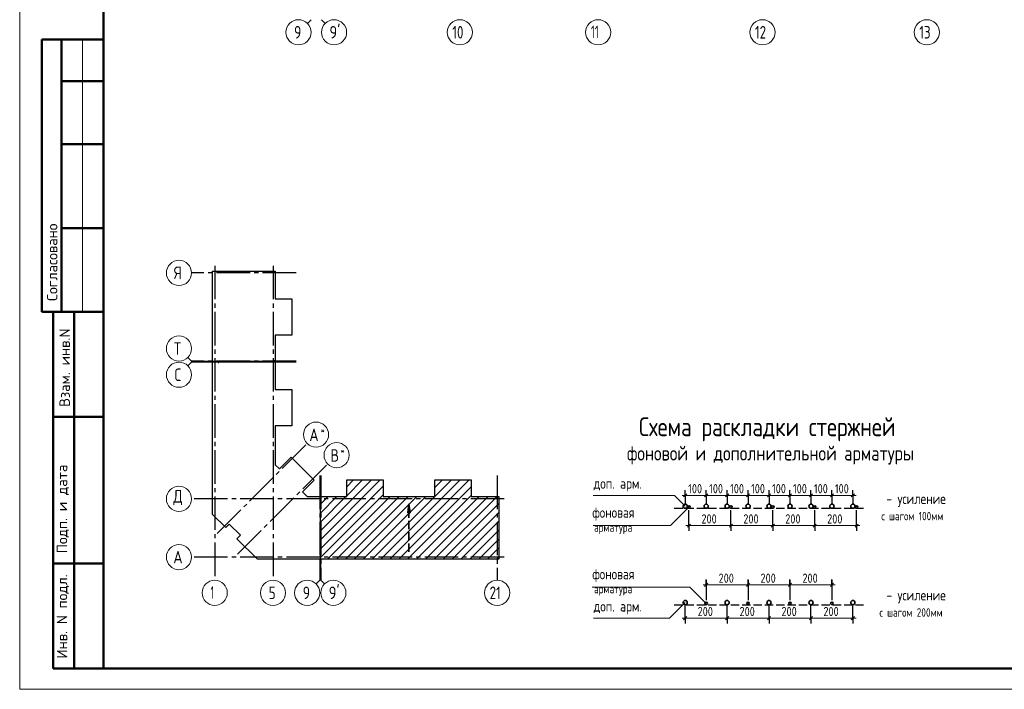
# Model space of a CAD drawing. Header units: millimetres. Extents: x 0 to 61017, y 0 to 42000.
# Tile 1 of 21: x 0 to 23489, y 0 to 15970. Entities that reach past the tile are written whole.
import ezdxf

# ---------------------------------------------------------------- set-up
doc = ezdxf.new("R2010")
doc.units = ezdxf.units.MM
doc.linetypes.add('______2', pattern=[270, 200, -70])
doc.linetypes.add('______5', pattern=[1100, 800, -100, 100, -100])
for name, color, linetype, lineweight in [('Standard', 7, 'Continuous', 25), ('Оси', 40, '______5', 18), ('Примечания', 7, 'Continuous', 25)]:
    doc.layers.add(name, color=color, linetype=linetype, lineweight=lineweight)
doc.styles.add('GOST 2.304-81', font='txt')
doc.styles.add('ISOCPEUR', font='txt')

msp = doc.modelspace()

# ---------------------------------------------------------------- hatches: boundary and pattern name
at = {"layer": 'Примечания', "linetype": 'Continuous', "lineweight": 35, "transparency": 33554687}
msp.add_hatch(color=7, dxfattribs=at).paths.add_polyline_path([(9317, 4210), (9287, 4420), (9257, 4210)])

# ---------------------------------------------------------------- linework, layer by layer
at = {"layer": 'Standard', "color": 7, "linetype": 'Continuous', "lineweight": 13, "transparency": 33554687}
for p, q in [((6950, 15970), (6862, 15882)), ((7200, 15970), (7288, 15882)), ((1500, 15500), (1500, 9000)), ((4100, 7827), (4012, 7915)), ((4100, 7802), (4012, 7714)), ((4100, 7827), (4600, 7827)), ((4100, 7802), (4600, 7802)), ((7158, 2600), (7158, 3100)), ((7183, 2600), (7183, 3100)), ((7158, 2600), (7070, 2512)), ((7183, 2600), (7271, 2512))]:
    msp.add_line(p, q, dxfattribs=at)
at = {"layer": 'Standard', "color": 7, "linetype": 'Continuous', "lineweight": 50, "transparency": 33554687}
for p, q in [((2000, 15500), (527, 15500)), ((527, 15500), (527, 9000)), ((527, 15500), (527, 9000)), ((1000, 15500), (1000, 9000)), ((2000, 14500), (1000, 14500)), ((2000, 13000), (1000, 13000)), ((2000, 11000), (1000, 11000)), ((0, 9000), (6, 9000)), ((527, 9000), (2000, 9000)), ((800, 500), (800, 9000)), ((800, 500), (800, 9000)), ((1300, 500), (1300, 9000)), ((800, 6500), (2000, 6500)), ((800, 3000), (2000, 3000)), ((2000, 500), (800, 500))]:
    msp.add_line(p, q, dxfattribs=at)
at = {"layer": 'Standard', "color": 7, "linetype": 'Continuous', "lineweight": 35, "transparency": 33554687}
for p, q in [((7173, 3564), (8602, 4993)), ((7173, 3776), (8390, 4993)), ((7801, 4617), (8177, 4993)), ((7801, 4829), (7965, 4993)), ((8618, 3100), (10511, 4993)), ((8830, 3100), (10723, 4993)), ((9905, 4599), (10299, 4993)), ((9905, 4811), (10087, 4993)), ((7173, 3352), (8669, 4848)), ((9042, 3100), (10773, 4831)), ((7173, 3140), (8669, 4636)), ((7173, 4413), (7356, 4596)), ((7173, 3989), (7780, 4596)), ((7173, 4201), (7568, 4596)), ((7345, 3100), (8841, 4596)), ((7557, 3100), (9053, 4596)), ((7769, 3100), (9265, 4596)), ((7981, 3100), (9477, 4596)), ((8194, 3100), (9690, 4596)), ((8406, 3100), (9902, 4596)), ((9254, 3100), (10773, 4619)), ((9466, 3100), (10962, 4596)), ((9678, 3100), (11174, 4596)), ((9891, 3100), (11387, 4596)), ((10103, 3100), (11434, 4431)), ((10315, 3100), (11434, 4219)), ((10527, 3100), (11434, 4007)), ((10739, 3100), (11434, 3795)), ((10951, 3100), (11434, 3583)), ((11163, 3100), (11434, 3371)), ((11376, 3100), (11434, 3158))]:
    msp.add_line(p, q, dxfattribs=at)
at = {"layer": 'Standard', "color": 7, "linetype": 'Continuous', "lineweight": 13, "transparency": 33554687}
msp.add_lwpolyline([(0, 0), (59400, 0), (59400, 42000), (0, 42000), (0, 0)], close=True, dxfattribs=at)
at = {"layer": 'Standard', "color": 7, "linetype": 'Continuous', "lineweight": 50, "transparency": 33554687}
msp.add_lwpolyline([(2000, 41500), (58900, 41500), (58900, 500), (2000, 500), (2000, 41500)], close=True, dxfattribs=at)
at = {"layer": 'Standard', "color": 7, "linetype": 'Continuous', "lineweight": 25, "transparency": 33554687}
for points in [[(4600, 7817), (4600, 9974), (6096, 9974), (6096, 9313), (6493, 9313), (6493, 8445), (6096, 8445), (6096, 7817), (6078, 7817), (6078, 7837), (6063, 7837), (6063, 7817), (4600, 7817)], [(4600, 4357), (4600, 7812), (4738, 7812), (4738, 7792), (4753, 7792), (4753, 7812), (6096, 7812), (6096, 7149), (6493, 7149), (6493, 6281), (6096, 6281), (6096, 5355), (6194, 5257), (6475, 5538), (7024, 4989), (6743, 4708), (6855, 4596), (7168, 4596), (7168, 3100), (5670, 3100), (5182, 3588), (5267, 3673), (4999, 3941), (4914, 3856), (4600, 4170), (4600, 4357)], [(7173, 3100), (7173, 4563), (7193, 4563), (7193, 4578), (7173, 4578), (7173, 4596), (7801, 4596), (7801, 4993), (8669, 4993), (8669, 4596), (9287, 4596), (9905, 4596), (9905, 4993), (10773, 4993), (10773, 4596), (11434, 4596), (11434, 3100), (9287, 3100), (7173, 3100)]]:
    msp.add_lwpolyline(points, dxfattribs=at)
at = {"layer": 'Оси', "color": 8, "linetype": '______5', "lineweight": -3, "transparency": 33554687}
for p, q in [((4653, 10101), (4653, 2600)), ((6043, 10101), (6043, 2600)), ((6596, 9931), (4100, 9931)), ((6596, 7827), (4100, 7827)), ((6596, 7802), (4100, 7802)), ((4708, 3712), (6858, 5862)), ((5198, 3222), (7348, 5372)), ((7158, 5096), (7158, 2600)), ((7183, 5096), (7183, 2600)), ((11391, 5096), (11391, 2600)), ((11561, 4543), (4100, 4543)), ((11561, 4543), (4100, 4543)), ((11561, 3153), (4100, 3153))]:
    msp.add_line(p, q, dxfattribs=at)
at = {"layer": 'Оси', "color": 7, "linetype": 'Continuous', "lineweight": 13, "transparency": 33554687}
for centre in [(6650, 15670), (7500, 15670), (10500, 15670), (13800, 15670), (17720, 15670), (21640, 15670), (3800, 9931), (3800, 8127), (3800, 7502), (7070, 6074), (7560, 5584), (3800, 4543), (3800, 4543), (3800, 3153), (4653, 2300), (6043, 2300), (6858, 2300), (7483, 2300), (11391, 2300)]:
    msp.add_circle(centre, 300, dxfattribs=at)
at = {"layer": 'Примечания', "color": 253, "linetype": 'Continuous', "lineweight": -3, "true_color": 0xa0a0a0, "transparency": 33554687}
for p, q in [((15876, 4625), (15876, 4750)), ((16376, 4625), (16376, 4750)), ((16876, 4625), (16876, 4750)), ((17376, 4625), (17376, 4750)), ((17876, 4625), (17876, 4750)), ((18376, 4625), (18376, 4750)), ((18876, 4625), (18876, 4750)), ((19376, 4625), (19376, 4750)), ((19876, 4625), (19876, 4750)), ((15876, 4625), (15876, 4500)), ((15876, 4625), (15876, 4442)), ((16376, 4625), (16376, 4500)), ((16376, 4625), (16376, 4442)), ((16876, 4625), (16876, 4500)), ((16876, 4625), (16876, 4442)), ((17376, 4625), (17376, 4500)), ((17376, 4625), (17376, 4442)), ((17876, 4625), (17876, 4500)), ((17876, 4625), (17876, 4442)), ((18376, 4625), (18376, 4500)), ((18376, 4625), (18376, 4442)), ((18876, 4625), (18876, 4500)), ((18876, 4625), (18876, 4442)), ((19376, 4625), (19376, 4500)), ((19376, 4625), (19376, 4442)), ((19876, 4625), (19876, 4500)), ((19876, 4625), (19876, 4442)), ((15966, 3904), (15966, 4272)), ((19966, 3904), (19966, 4272)), ((15966, 3904), (15966, 4029)), ((16966, 3904), (16966, 4029)), ((17966, 3904), (17966, 4029)), ((18966, 3904), (18966, 4029)), ((19966, 3904), (19966, 4029)), ((15966, 3904), (15966, 3779)), ((16966, 3904), (16966, 3779)), ((17966, 3904), (17966, 3779)), ((18966, 3904), (18966, 3779)), ((19966, 3904), (19966, 3779)), ((16376, 2490), (16376, 2615)), ((16376, 2609), (16376, 2148)), ((17376, 2490), (17376, 2615)), ((17376, 2609), (17376, 2148)), ((18376, 2490), (18376, 2615)), ((18376, 2609), (18376, 2148)), ((19376, 2490), (19376, 2615)), ((19376, 2609), (19376, 2148)), ((16376, 2490), (16376, 2365)), ((16376, 2490), (16376, 2123)), ((17376, 2490), (17376, 2365)), ((17376, 2490), (17376, 2123)), ((18376, 2490), (18376, 2365)), ((18376, 2490), (18376, 2123)), ((19376, 2490), (19376, 2365)), ((19376, 2490), (19376, 2123)), ((15876, 1696), (15876, 1993)), ((19876, 1696), (19876, 1993)), ((15876, 1696), (15876, 1821)), ((15876, 1696), (15876, 1571)), ((16876, 1696), (16876, 1821)), ((16876, 1696), (16876, 1571)), ((17876, 1696), (17876, 1821)), ((17876, 1696), (17876, 1571)), ((18876, 1696), (18876, 1821)), ((18876, 1696), (18876, 1571)), ((19876, 1696), (19876, 1821)), ((19876, 1696), (19876, 1571))]:
    msp.add_line(p, q, dxfattribs=at)
at = {"layer": 'Примечания', "color": 7, "linetype": 'Continuous', "lineweight": 13, "transparency": 33554687}
for p, q in [((15876, 4625), (15801, 4625)), ((15876, 4625), (16376, 4625)), ((16376, 4625), (16876, 4625)), ((16876, 4625), (17376, 4625)), ((17376, 4625), (17876, 4625)), ((17876, 4625), (18376, 4625)), ((18376, 4625), (18876, 4625)), ((18876, 4625), (19376, 4625)), ((19376, 4625), (19876, 4625)), ((19876, 4625), (19951, 4625)), ((15966, 3904), (15891, 3904)), ((15966, 3904), (16966, 3904)), ((16966, 3904), (17966, 3904)), ((17966, 3904), (18966, 3904)), ((18966, 3904), (19966, 3904)), ((19966, 3904), (20041, 3904)), ((16376, 2490), (16301, 2490)), ((16376, 2490), (17376, 2490)), ((17376, 2490), (18376, 2490)), ((18376, 2490), (19376, 2490)), ((19376, 2490), (19451, 2490)), ((15876, 1696), (15801, 1696)), ((15876, 1696), (16876, 1696)), ((16876, 1696), (17876, 1696)), ((17876, 1696), (18876, 1696)), ((18876, 1696), (19876, 1696)), ((19876, 1696), (19951, 1696))]:
    msp.add_line(p, q, dxfattribs=at)
at = {"layer": 'Примечания', "color": 7, "linetype": 'Continuous', "lineweight": 25, "transparency": 33554687}
for p, q in [((15839, 4587), (15914, 4662)), ((16339, 4587), (16414, 4662)), ((16839, 4587), (16914, 4662)), ((17339, 4587), (17414, 4662)), ((17839, 4587), (17914, 4662)), ((18339, 4587), (18414, 4662)), ((18839, 4587), (18914, 4662)), ((19339, 4587), (19414, 4662)), ((19839, 4587), (19914, 4662)), ((15929, 3867), (16004, 3942)), ((16929, 3867), (17004, 3942)), ((17929, 3867), (18004, 3942)), ((18929, 3867), (19004, 3942)), ((19929, 3867), (20004, 3942)), ((16339, 2453), (16414, 2528)), ((17339, 2453), (17414, 2528)), ((18339, 2453), (18414, 2528)), ((19339, 2453), (19414, 2528)), ((15839, 1658), (15914, 1733)), ((16839, 1658), (16914, 1733)), ((17839, 1658), (17914, 1733)), ((18839, 1658), (18914, 1733)), ((19839, 1658), (19914, 1733))]:
    msp.add_line(p, q, dxfattribs=at)
at = {"layer": 'Примечания', "color": 7, "linetype": 'Continuous', "lineweight": 35, "transparency": 33554687}
for p, q in [((9287, 4420), (9257, 4210)), ((9287, 4420), (9287, 4420)), ((9287, 4420), (9287, 4420)), ((9287, 4420), (9287, 4420)), ((9317, 4210), (9287, 4420)), ((9257, 4210), (9317, 4210)), ((9287, 4210), (9287, 4195))]:
    msp.add_line(p, q, dxfattribs=at)
at = {"layer": 'Примечания', "color": 7, "linetype": '______2', "lineweight": 35, "transparency": 33554687}
msp.add_line((9287, 3280), (9287, 4420), dxfattribs=at)
at = {"layer": 'Примечания', "color": 8, "linetype": '______2', "lineweight": -3, "true_color": 0x737373, "transparency": 33554687}
for p, q in [((15616, 4317), (20126, 4317)), ((15616, 2018), (20126, 2018))]:
    msp.add_line(p, q, dxfattribs=at)
at = {"layer": 'Примечания', "color": 7, "linetype": 'Continuous', "lineweight": 13, "transparency": 33554687}
for points in [[(13683, 4625), (15618, 4625), (15876, 4367)], [(15966, 4347), (15524, 3904), (13683, 3904)], [(16376, 2048), (15988, 2436), (13660, 2436)], [(15876, 2068), (15504, 1696), (13691, 1696)]]:
    msp.add_lwpolyline(points, dxfattribs=at)
at = {"layer": 'Примечания', "color": 253, "linetype": 'Continuous', "lineweight": -3, "true_color": 0xa0a0a0, "transparency": 33554687}
for points in [[(16966, 3904), (16966, 3921), (16966, 3921), (16966, 3921), (16966, 3921), (16966, 3921), (16966, 3921), (16966, 4272)], [(17966, 3904), (17966, 3921), (17966, 3921), (17966, 3921), (17966, 3921), (17966, 4272)], [(18966, 3904), (18966, 3921), (18966, 3921), (18966, 4272)], [(16876, 1696), (16876, 1713), (16876, 1713), (16876, 1713), (16876, 1713), (16876, 1713), (16876, 1713), (16876, 1993)], [(17876, 1696), (17876, 1713), (17876, 1713), (17876, 1713), (17876, 1713), (17876, 1993)], [(18876, 1696), (18876, 1713), (18876, 1713), (18876, 1993)]]:
    msp.add_lwpolyline(points, dxfattribs=at)
at = {"layer": 'Примечания', "color": 7, "linetype": 'Continuous', "lineweight": 35, "transparency": 33554687}
for centre, radius in [((15876, 4367), 50), ((15966, 4347), 30), ((16376, 4367), 50), ((16876, 4367), 50), ((16966, 4347), 30), ((17376, 4367), 50), ((17876, 4367), 50), ((17966, 4347), 30), ((18376, 4367), 50), ((18876, 4367), 50), ((18966, 4347), 30), ((19376, 4367), 50), ((19876, 4367), 50), ((19966, 4347), 30), ((15876, 2068), 50), ((16876, 2068), 50), ((17876, 2068), 50), ((18876, 2068), 50), ((19876, 2068), 50), ((16376, 2048), 30), ((17376, 2048), 30), ((18376, 2048), 30), ((19376, 2048), 30)]:
    msp.add_circle(centre, radius, dxfattribs=at)

# ---------------------------------------------------------------- texts
at = {"layer": 'Standard', "color": 7, "linetype": 'Continuous', "lineweight": 50, "transparency": 33554687, "char_height": 250, "attachment_point": 7, "rotation": 90, "style": 'ISOCPEUR'}
for s, insert, width in [('\\A1;{\\fISOCPEUR|i0|b0;\\H250.000000;\\W1.000000;\\C7;Согласовано}\\P', (900, 9261), 2071.88), ('\\A1;{\\fISOCPEUR|i0|b0;\\H250.000000;\\W1.000000;\\C7;Взам. инв.N}\\P', (1198, 6736), 1909.1), ('\\A1;{\\fISOCPEUR|i0|b0;\\H250.000000;\\W1.000000;\\C7;Подп. и дата}\\P', (1174, 3242), 2197.06), ('\\A1;{\\fISOCPEUR|i0|b0;\\H250.000000;\\W1.000000;\\C7;Инв. N подл.}\\P', (1174, 734), 2021.79)]:
    msp.add_mtext(s, dxfattribs=dict(at, insert=insert, width=width))
at = {"layer": 'Standard', "color": 7, "linetype": 'Continuous', "lineweight": 25, "transparency": 33554687, "insert": (11211, 2150), "char_height": 300, "width": 472.27, "attachment_point": 7, "style": 'ISOCPEUR'}
msp.add_mtext('\\W0.75;21', dxfattribs=at)
at = {"layer": 'Оси', "color": 7, "linetype": 'Continuous', "lineweight": 25, "transparency": 33554687, "attachment_point": 7, "style": 'ISOCPEUR'}
for s, insert, char_height, width in [('\\W0.78;9', (6545, 15520), 300, 326.41), ("\\W0.84;9'", (7389, 15520), 300, 440.64), ('\\W0.75;10', (10320, 15520), 300, 472.28), ('\\W0.63;11', (13626, 15530), 300, 393.75), ('\\W0.75;12', (17540, 15520), 300, 472.27), ('\\W0.75;13', (21460, 15520), 300, 472.27), ('\\W0.80;Я', (3680, 9781), 300, 359.83), ('\\W0.80;Т', (3680, 7977), 300, 359.83), ('\\W0.78;С', (3695, 7352), 300, 326.43), ('\\W0.82;А', (6909, 5917), 300, 392.64), ('\\W0.80;*', (7179, 6092), 180, 215.91), ('\\W0.80;В', (7414, 5427), 300, 359.84), ('\\W0.80;*', (7654, 5602), 180, 215.89), ('\\W0.82;Д', (3665, 4393), 300, 392.65), ('\\W0.82;А', (3665, 3003), 300, 392.65), ('\\W0.56;1', (4553, 2160), 300, 233.32), ('\\W0.78;5', (5938, 2150), 300, 326.41), ('\\W0.78;9', (6753, 2150), 300, 326.41), ("\\W0.84;9'", (7371, 2150), 300, 440.65)]:
    msp.add_mtext(s, dxfattribs=dict(at, insert=insert, char_height=char_height, width=width))
at = {"layer": 'Примечания', "color": 7, "linetype": 'Continuous', "lineweight": 50, "transparency": 33554687, "attachment_point": 7, "style": 'GOST 2.304-81'}
for s, insert, char_height, width in [('Схема\\~раскладки\\~стержней', (14774, 5915), 450, 6428.76), ('фоновой\\~и\\~дополнительной\\~арматуры', (14485, 5361), 350, 6865.7)]:
    msp.add_mtext(s, dxfattribs=dict(at, insert=insert, char_height=char_height, width=width))
at = {"layer": 'Примечания', "color": 7, "linetype": 'Continuous', "lineweight": 25, "transparency": 33554687, "attachment_point": 7, "style": 'GOST 2.304-81'}
for s, insert, char_height, width in [('доп.\\~арм.', (13691, 4716), 250, 1208.65), ('100', (15947, 4675), 220, 485.09), ('100', (16447, 4675), 220, 485.08), ('100', (16947, 4675), 220, 485.08), ('100', (17447, 4675), 220, 485.08), ('100', (17947, 4675), 220, 485.08), ('100', (18447, 4675), 220, 485.08), ('100', (18947, 4675), 220, 485.08), ('100', (19447, 4675), 220, 485.08), ('-\\~усиление', (20677, 4351), 250, 1510.8), ('фоновая', (13660, 4024), 250, 1173.25), ('200', (16263, 3954), 220, 531.97), ('200', (17263, 3954), 220, 531.97), ('200', (18263, 3954), 220, 531.97), ('200', (19263, 3954), 220, 531.97), ('с\\~шагом\\~100мм', (20556, 4031), 200, 1606.26), ('арматура', (13701, 3704), 200, 1066.47), ('фоновая', (13660, 2556), 250, 1173.25), ('200', (16673, 2540), 220, 531.98), ('200', (17673, 2540), 220, 531.98), ('200', (18673, 2540), 220, 531.98), ('арматура', (13701, 2236), 200, 1066.47), ('-\\~усиление', (20677, 2052), 250, 1510.8), ('доп.\\~арм.', (13691, 1787), 250, 1208.65), ('200', (16173, 1746), 220, 531.98), ('200', (17173, 1746), 220, 531.98), ('200', (18173, 1746), 220, 531.98), ('200', (19173, 1746), 220, 531.98), ('с\\~шагом\\~200мм', (20510, 1732), 200, 1648.88)]:
    msp.add_mtext(s, dxfattribs=dict(at, insert=insert, char_height=char_height, width=width))

doc.saveas('drawing.dxf')
